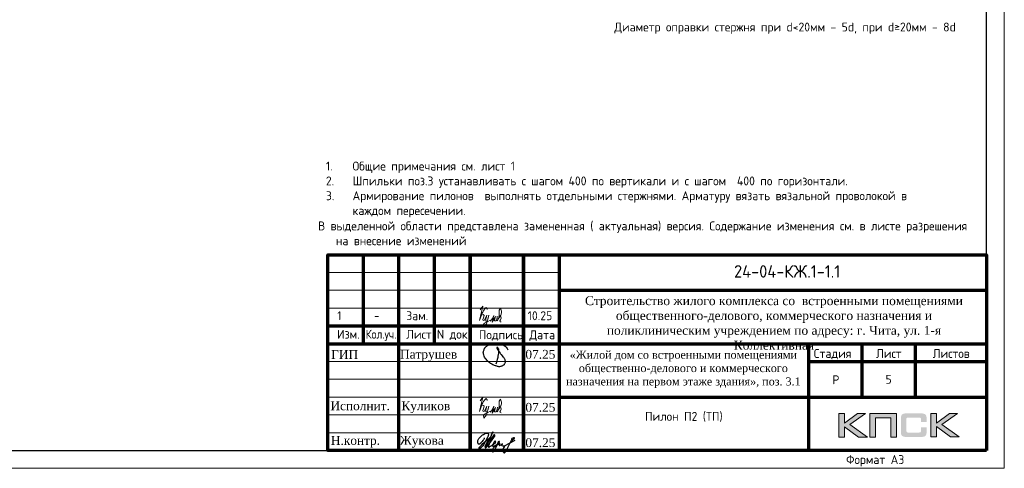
# Model space of a CAD drawing. Header units: millimetres. Extents: x 349531 to 1063351, y -131924 to 96186.
# Tile 154 of 230: x 697680 to 725333, y -65812 to -53209. Entities that reach past the tile are written whole.
import ezdxf
from ezdxf.enums import TextEntityAlignment as Align

# ---------------------------------------------------------------- set-up
doc = ezdxf.new("R2010")
doc.units = ezdxf.units.MM
for name, color, linetype in [('PDF7_Text', 7, 'Continuous'), ('PDF8_Text', 7, 'Continuous'), ('Рамка печать', 7, 'Continuous'), ('ТОЛСТЫЕ_ОСНОВНЫЕ', 6, 'Continuous')]:
    doc.layers.add(name, color=color, linetype=linetype)
for name, color, linetype, lineweight in [('Выноски', 20, 'Continuous', 20), ('Каркасы ригель', 3, 'Continuous', 0), ('размер', 1, 'Continuous', 25), ('Рамка', 7, 'Continuous', 70), ('Текст', 7, 'Continuous', 25), ('ТОНКИЕ', 7, 'Continuous', 9)]:
    doc.layers.add(name, color=color, linetype=linetype, lineweight=lineweight)
doc.styles.add('GOST-2.304_Type-B', font='GOST_Common.ttf')
doc.styles.add('PDF Times New Roman', font='times.ttf')
doc.styles.add('style1', font='GOST_Common.ttf', dxfattribs={"height": 500})
doc.styles.add('ГОСТ', font='GOST_Common.ttf')

# ---------------------------------------------------------------- blocks, each defined once
blk = doc.blocks.new('*U1380')
at = {"layer": 'ТОЛСТЫЕ_ОСНОВНЫЕ', "color": 6}
blk.add_lwpolyline([(20, 5), (415, 5), (415, 292), (20, 292)], close=True, dxfattribs=at)
at = {"layer": 'ТОНКИЕ'}
blk.add_lwpolyline([(0, 0), (420, 0), (420, 297), (0, 297)], close=True, dxfattribs=at)
at = {"layer": 'Текст', "style": 'style1'}
blk.add_text('Формат А3', height=2.5, dxfattribs=at).set_placement((375.57, 1.2))
blk = doc.blocks.new('11')
at = {"layer": 'Выноски'}
for p, q in [((47885, 66608), (47944, 66700)), ((47944, 66700), (47962, 66737)), ((47962, 66737), (47989, 66781)), ((47989, 66781), (48016, 66806)), ((48016, 66806), (48038, 66823)), ((48038, 66823), (48060, 66786)), ((48060, 66786), (48058, 66769))]:
    blk.add_line(p, q, dxfattribs=at)
blk.add_lwpolyline([(47863, 66761), (47937, 66865), (47843, 66458), (47885, 66564), (47905, 66616), (47954, 66628), (47979, 66606), (47957, 66539), (47937, 66487), (47947, 66458), (47991, 66470), (48051, 66611), (48041, 66569), (48023, 66505), (48023, 66448), (48065, 66448), (48090, 66529), (48110, 66608), (48043, 66369), (47972, 66275), (47954, 66344), (47991, 66389), (48078, 66431), (48142, 66470), (48154, 66441), (48204, 66512), (48246, 66606), (48209, 66455), (48204, 66418), (48295, 66574), (48265, 66463), (48265, 66455), (48312, 66453), (48342, 66529), (48347, 66584), (48337, 66465), (48349, 66453), (48401, 66569), (48443, 66616), (48461, 66678), (48466, 66727), (48436, 66811), (48399, 66754), (48399, 66618), (48389, 66549), (48374, 66507), (48416, 66564), (48441, 66576), (48451, 66524), (48433, 66482), (48419, 66453), (48424, 66428), (48458, 66421)], dxfattribs=at)
blk = doc.blocks.new('яяя')
at = {"lineweight": 30}
for points in [[(345424, 110432), (345425, 110410), (345424, 110397), (345417, 110379), (345406, 110350), (345390, 110319), (345357, 110275), (345310, 110221), (345265, 110176), (345198, 110110), (345161, 110077), (345133, 110066), (345116, 110066), (345102, 110075), (345090, 110091), (345082, 110115), (345074, 110146), (345066, 110182), (345064, 110206), (345067, 110234), (345077, 110278), (345095, 110320), (345114, 110361), (345134, 110395), (345159, 110428), (345195, 110469), (345228, 110506), (345284, 110560), (345331, 110595), (345379, 110625), (345435, 110648), (345486, 110670), (345532, 110686), (345573, 110696), (345605, 110698), (345621, 110695), (345635, 110687), (345648, 110671), (345656, 110649), (345659, 110625), (345659, 110583), (345656, 110553), (345647, 110523), (345635, 110489), (345387, 110033), (345349, 109985), (345311, 109948), (345247, 109889), (345209, 109858), (345192, 109844), (345180, 109837), (345157, 109833), (345150, 109835), (345140, 109842), (345135, 109856), (345138, 109881), (345148, 109892), (345183, 109930), (345267, 110024), (345343, 110105), (345455, 110213), (345617, 110343), (345775, 110456), (345811, 110526), (345838, 110607), (345890, 110740), (345902, 110771), (345698, 110295), (345672, 110226), (345626, 110132), (345572, 110032), (345518, 109953), (345481, 109918), (345497, 110001), (345567, 110147), (345655, 110301), (345760, 110442)], [(345481, 109918), (345476, 109896), (345475, 109874), (345485, 109861), (345506, 109866), (345539, 109891), (345632, 109983), (345968, 110450), (346022, 110527), (346029, 110560), (346027, 110579), (346026, 110590), (346010, 110605), (345993, 110609), (345975, 110601), (345962, 110584), (345954, 110562), (345857, 110421), (345783, 110292), (345741, 110183), (345701, 110079), (345665, 109985), (345660, 109952), (345666, 109929), (345669, 109915), (345682, 109910), (345702, 109914), (345735, 109941), (345846, 110007), (346065, 110160), (346075, 110193), (346070, 110217), (346066, 110236), (346052, 110241), (346030, 110241), (346007, 110228), (345978, 110203), (345960, 110164), (345892, 110010), (345895, 109986), (345904, 109966), (345925, 109964), (345969, 109968), (346045, 110000), (346218, 110114), (346261, 110154), (346280, 110184), (346282, 110210), (346278, 110225), (346263, 110229), (346241, 110222), (346220, 110198), (346162, 110049), (345989, 109904), (345932, 109849), (345906, 109805), (345891, 109739), (345890, 109690), (345899, 109652), (345924, 109647), (345956, 109655), (345980, 109674), (346058, 109838), (346158, 110046), (346261, 110098), (346314, 110120), (346292, 110079), (346269, 110036), (346261, 110008), (346267, 109998), (346293, 109998), (346363, 110039), (346445, 110095), (346421, 110068), (346414, 110040), (346407, 110011), (346416, 109990), (346466, 109972), (346509, 109977), (346574, 109984), (347172, 110293)], [(346586, 109971), (346543, 109917), (346509, 109873), (346489, 109825), (346475, 109767), (346472, 109710), (346478, 109675), (346485, 109641), (346501, 109621), (346517, 109602), (346542, 109589), (346568, 109592), (346605, 109620), (346680, 109731), (346736, 109842), (346865, 110115), (346962, 110290), (346969, 110318), (346979, 110360), (347013, 110403), (347056, 110434), (347091, 110450), (347109, 110450), (347121, 110434), (347115, 110405), (347072, 110355), (347012, 110307), (346924, 110222)]]:
    blk.add_lwpolyline(points, dxfattribs=at)
blk = doc.blocks.new('Патрушев')
at = {"color": 5, "lineweight": 25}
blk.add_lwpolyline([(58.5, -35.1), (59.7, -32), (60.2, -29.8), (60.5, -28.8), (60.8, -27.6), (61.1, -26.3), (61.4, -24.7), (61.6, -23), (61.8, -21.6), (61.8, -20.5), (61.7, -19.5), (61.5, -18.6), (61.3, -17.9), (61, -17.3), (60.6, -16.9), (60.5, -16.7), (60.4, -16.6), (60.3, -16.5), (60, -16.4), (59.7, -16.4), (59.6, -16.4), (59.4, -16.5), (59.3, -16.7), (59.3, -17), (59.4, -17.1), (61.8, -21), (63.1, -22.9), (63.7, -23.6), (64.5, -24.6), (65.5, -25.9), (66.4, -27.1), (66.9, -27.7), (67.4, -28.4), (67.7, -28.9), (68, -29.5), (68.4, -30.4), (68.7, -31), (68.8, -31.7), (68.9, -32.2), (68.9, -32.7), (68.9, -33.3), (68.8, -33.8), (68.6, -34.6), (68.3, -35.2), (67.9, -35.7), (67.6, -36.2), (66.9, -36.8), (66.4, -37.1), (65.9, -37.5), (65.3, -37.9), (64.8, -38.1), (64.1, -38.3), (63.6, -38.4), (62.5, -38.5), (61.6, -38.5), (60.9, -38.4), (60.1, -38.3), (59.3, -38), (58.4, -37.7), (57.7, -37.5), (56.6, -37.3), (55.9, -36.9), (54.9, -36.3), (53.8, -35.7), (53.1, -35.2), (52.2, -34.7), (51.3, -34.1), (50.1, -33.3), (49.1, -32.3), (48, -31.1), (47.1, -29.9), (46.1, -28.7), (45.2, -27.6), (44.7, -26.5), (44.3, -25.1), (44, -24.3), (44, -23.3), (43.9, -22.5), (44, -21.5), (44.2, -20.6), (44.5, -20), (44.7, -19.1), (45, -18.2), (45.5, -17.4), (45.8, -16.9), (46.4, -16.1), (47, -15.5), (47.8, -14.8), (48.6, -14.3), (49.4, -13.8), (50.5, -13.3), (51.6, -12.9), (52.7, -12.5), (54.2, -12.1), (55.4, -11.9), (56.9, -11.8), (58.3, -11.8), (59.6, -11.9), (61, -12.1), (62.7, -12.4), (64.5, -12.9), (66.2, -13.6), (67.6, -14.3), (68.9, -15.1), (70, -16.3), (71.1, -17.5), (71.7, -18.3), (72.3, -19.3)], dxfattribs=at)
blk = doc.blocks.new('штамп кж1.1')
at = {"layer": 'Рамка печать', "lineweight": 20}
h = blk.add_hatch(color=0, dxfattribs=at)
h.paths.add_polyline_path([(419458, -85094), (419234, -85094), (418867, -85370), (418867, -85094), (418712, -85094), (418712, -85757), (418867, -85757), (418867, -85466), (419264, -85757), (419512, -85757), (419019, -85406)])
h.paths.add_polyline_path([(419737, -85219), (420175, -85219), (420175, -85757), (420329, -85757), (420329, -85094), (420165, -85094), (419583, -85094), (419583, -85251), (419583, -85757), (419737, -85757)])
h.paths.add_polyline_path([(421451, -85091), (421295, -85091), (421295, -85754), (421451, -85754), (421451, -85462), (421847, -85754), (422095, -85754), (421602, -85403), (422041, -85091), (421818, -85091), (421451, -85367)])
blk.add_hatch(color=204, dxfattribs=at).paths.add_polyline_path([(421166, -85165), (421164, -85157), (421161, -85151), (421158, -85145), (421154, -85139), (421151, -85134), (421147, -85129), (421143, -85124), (421139, -85120), (421133, -85117), (421128, -85113), (421122, -85109), (421115, -85107), (421108, -85104), (421100, -85101), (421093, -85099), (421075, -85096), (421056, -85093), (421035, -85092), (421012, -85091), (420617, -85091), (420594, -85092), (420573, -85093), (420553, -85096), (420536, -85099), (420528, -85102), (420521, -85104), (420514, -85107), (420508, -85110), (420502, -85113), (420496, -85117), (420491, -85120), (420486, -85124), (420482, -85129), (420478, -85134), (420474, -85139), (420471, -85145), (420468, -85151), (420466, -85158), (420463, -85165), (420461, -85172), (420457, -85188), (420455, -85206), (420453, -85226), (420453, -85248), (420453, -85596), (420453, -85618), (420455, -85638), (420457, -85656), (420461, -85673), (420463, -85680), (420466, -85687), (420468, -85694), (420471, -85700), (420474, -85705), (420478, -85711), (420482, -85716), (420486, -85720), (420491, -85725), (420496, -85728), (420502, -85731), (420508, -85735), (420514, -85738), (420521, -85740), (420528, -85743), (420536, -85745), (420553, -85749), (420573, -85751), (420594, -85753), (420617, -85754), (421012, -85754), (421035, -85753), (421056, -85752), (421075, -85749), (421092, -85746), (421100, -85743), (421108, -85741), (421115, -85738), (421122, -85735), (421128, -85732), (421133, -85728), (421139, -85725), (421143, -85720), (421147, -85716), (421151, -85711), (421154, -85706), (421158, -85700), (421161, -85694), (421164, -85688), (421166, -85680), (421169, -85673), (421172, -85656), (421175, -85639), (421176, -85618), (421177, -85596), (421177, -85487), (421022, -85487), (421022, -85576), (421022, -85582), (421021, -85588), (421020, -85594), (421019, -85599), (421017, -85604), (421015, -85608), (421012, -85612), (421008, -85616), (421005, -85619), (421001, -85622), (420996, -85624), (420991, -85626), (420987, -85627), (420981, -85628), (420974, -85628), (420968, -85629), (420649, -85629), (420644, -85628), (420639, -85628), (420635, -85626), (420631, -85624), (420627, -85621), (420624, -85618), (420620, -85615), (420617, -85611), (420615, -85607), (420613, -85603), (420611, -85598), (420609, -85593), (420607, -85584), (420607, -85574), (420607, -85256), (420607, -85250), (420607, -85245), (420609, -85240), (420610, -85235), (420611, -85231), (420613, -85228), (420616, -85225), (420619, -85221), (420622, -85218), (420626, -85216), (420630, -85214), (420634, -85212), (420639, -85211), (420643, -85210), (420649, -85210), (420654, -85210), (420968, -85210), (420974, -85210), (420981, -85210), (420986, -85212), (420991, -85213), (420996, -85215), (421000, -85217), (421004, -85220), (421008, -85223), (421011, -85227), (421014, -85231), (421017, -85235), (421019, -85240), (421020, -85245), (421021, -85250), (421022, -85257), (421022, -85263), (421022, -85336), (421177, -85336), (421177, -85248), (421176, -85226), (421175, -85206), (421172, -85188), (421168, -85172)])
at = {"layer": 'Рамка', "color": 7}
for p, q in [((405358, -83134), (405358, -80634)), ((407358, -83134), (407358, -80634)), ((410858, -81634), (422858, -81634)), ((404358, -82634), (410858, -82634)), ((404358, -83134), (422858, -83134)), ((419358, -83134), (419358, -84634)), ((420858, -83134), (420858, -84634)), ((417858, -83634), (422858, -83634)), ((417858, -83634), (422858, -83634)), ((410858, -84634), (422858, -84634))]:
    blk.add_line(p, q, dxfattribs=at)
at = {"layer": 'Рамка'}
for p, q in [((406358, -86134), (406358, -80634)), ((408358, -86134), (408358, -80634)), ((408358, -80634), (408358, -86134)), ((409858, -80634), (409858, -86134)), ((409858, -86134), (409858, -80634)), ((410858, -80634), (410858, -86134)), ((417858, -83134), (417858, -86134))]:
    blk.add_line(p, q, dxfattribs=at)
at = {"layer": 'Рамка', "color": 7, "lineweight": 15}
for p, q in [((404358, -81134), (410858, -81134)), ((404358, -81634), (410858, -81634)), ((404358, -82134), (410858, -82134)), ((404358, -83634), (410858, -83634)), ((404358, -84134), (410858, -84134)), ((404358, -84634), (410858, -84634)), ((404358, -85134), (410858, -85134)), ((404358, -85634), (410858, -85634))]:
    blk.add_line(p, q, dxfattribs=at)
at = {"layer": 'Рамка'}
blk.add_lwpolyline([(422858, -86134), (404358, -86134), (404358, -80634), (422858, -80634)], close=True, dxfattribs=at)
at = {"layer": 'Рамка печать', "color": 0, "lineweight": 20}
for points in [[(418712, -85757), (418712, -85094), (418867, -85094), (418867, -85370), (419234, -85094), (419458, -85094), (419019, -85406), (419512, -85757), (419264, -85757), (418867, -85466), (418867, -85757), (418712, -85757)], [(419737, -85757), (419737, -85219), (420175, -85219), (420175, -85757), (420329, -85757), (420329, -85094), (420165, -85094), (419583, -85094), (419583, -85251), (419583, -85757), (419737, -85757)], [(421295, -85754), (421295, -85091), (421451, -85091), (421451, -85367), (421818, -85091), (422041, -85091), (421602, -85403), (422095, -85754), (421847, -85754), (421451, -85462), (421451, -85754), (421295, -85754)]]:
    blk.add_lwpolyline(points, close=True, dxfattribs=at)
at = {"color": 5, "xscale": 24.5, "yscale": 24.5, "zscale": 24.5}
blk.add_blockref('Патрушев', (407651, -82836), dxfattribs=at)
at = {"color": 2, "lineweight": 60, "xscale": 0.5, "yscale": 0.5, "zscale": 0.5}
blk.add_blockref('яяя', (236038, -140993), dxfattribs=at)
at = {"layer": 'Выноски', "color": 0}
blk.add_blockref('11', (360773, -151499), dxfattribs=at)
at = {"layer": 'PDF7_Text', "char_height": 248, "attachment_point": 7, "style": 'PDF Times New Roman'}
for s, insert in [('07.25', (409908, -83561)), ('Патрушев', (406387, -83634)), ('07.25', (409908, -85050)), ('07.25', (409908, -86042)), ('Жукова', (406381, -86056))]:
    blk.add_mtext(s, dxfattribs=dict(at, insert=insert))
at = {"layer": 'PDF7_Text', "insert": (406426, -85084), "char_height": 247.95, "attachment_point": 7, "style": 'PDF Times New Roman'}
blk.add_mtext_dynamic_manual_height_columns('{\\C256;Куликов}', width=2000, gutter_width=1250, heights=[0], dxfattribs=at)
at = {"layer": 'PDF8_Text', "char_height": 248, "attachment_point": 7, "style": 'PDF Times New Roman'}
for s, insert in [('ГИП', (404451, -83561)), ('Исполнит.', (404432, -85007)), ('Н.контр.', (404445, -86056))]:
    blk.add_mtext(s, dxfattribs=dict(at, insert=insert))
at = {"layer": 'Текст', "color": 7, "style": 'ГОСТ'}
blk.add_text('24-04-КЖ.1-1.1', height=350, dxfattribs=at).set_placement((417259, -81103), align=Align.MIDDLE_CENTER)
for s, p in [('Изм.', (404622, -82993)), ('Лист', (406561, -82996)), ('N док.', (407423, -82993)), ('Подпись', (408601, -83008)), ('Дата', (410023, -83008)), ('Стадия', (418009, -83534)), ('Лист', (419758, -83534)), ('Листов', (421350, -83534)), ('Р', (418530, -84272))]:
    blk.add_text(s, height=250, dxfattribs=at).set_placement(p)
at = {"layer": 'Текст', "color": 7, "style": 'ГОСТ', "width": 0.9}
blk.add_text('Кол.уч.', height=250, dxfattribs=at).set_placement((405423, -82992))
at = {"layer": 'Текст', "color": 7, "attachment_point": 1, "style": 'ГОСТ'}
for s, width, heights, insert, char_height in [('\\pxqc;{\\fTimes New Roman|b0|i0|c204|p18;\\C256;Строительство жилого комплекса со  встроенными помещениями общественного-делового, коммерческого назначения и поликлиническим учреждением по адресу: г. Чита, ул. 1-я Коллективная}', 11543.07, [0], (411117, -81801), 250), ('\\pxqc;{\\fTimes New Roman|b0|i0|c204|p18;\\C256;«Жилой дом со встроенными помещениями общественно-делового и коммерческого назначения на первом этаже здания», поз. 3.1\\P}', 7000, [1500], (410844, -83331), 225)]:
    blk.add_mtext_dynamic_manual_height_columns(s, width=width, gutter_width=12.5, heights=heights, dxfattribs=dict(at, insert=insert, char_height=char_height))
blk = doc.blocks.new('*T699')
at = {"layer": 'Каркасы ригель', "color": 0, "linetype": 'ByBlock', "lineweight": -2, "transparency": 16777216}
for p, q in [((0, 0), (1500, 0)), ((0, -1000), (1500, -1000))]:
    blk.add_line(p, q, dxfattribs=at)
at = {"layer": 'Каркасы ригель', "color": 0, "linetype": 'ByBlock', "lineweight": 50, "transparency": 16777216}
for p, q in [((0, 0), (0, -1000)), ((1500, 0), (1500, -1000))]:
    blk.add_line(p, q, dxfattribs=at)
at = {"layer": 'Каркасы ригель', "color": 0, "linetype": 'Continuous', "lineweight": 0, "transparency": 16777216, "insert": (750, -500), "char_height": 250, "width": 1000, "attachment_point": 5, "style": 'ГОСТ'}
blk.add_mtext('5', dxfattribs=at)

msp = doc.modelspace()

# ---------------------------------------------------------------- block references
at = {"xscale": 100, "yscale": 100, "zscale": 100}
msp.add_blockref('*U1380', (683333.2, -65811.7), dxfattribs=at)
msp.add_blockref('*T699', (721333.2, -62811.7))
at = {"layer": 'Выноски', "color": 0}
msp.add_blockref('11', (662747.6, -128121.7), dxfattribs=at)
at = {"layer": 'размер'}
msp.add_blockref('штамп кж1.1', (301974.9, 20822.5), dxfattribs=at)

# ---------------------------------------------------------------- texts
at = {"ltscale": 100, "char_height": 250, "width": 17398.124, "attachment_point": 1, "style": 'GOST-2.304_Type-B'}
for s, insert in [(' Диаметр оправки стержня при d<20мм - 5d, при d≥20мм - 8d', (714229.8, -53290.6)), ('\\pxi-3,l3,t3,20;1.^IОбщие примечания см. лист 1\\P2.^IШпильки поз.3 устанавливать с шагом 400 по вертикали и с шагом  400 по горизонтали.\\P3.^IАрмирование пилонов  выполнять отдельными стержнями. Арматуру вязать вязальной проволокой в каждом пересечении.', (706279.2, -57196.6))]:
    msp.add_mtext(s, dxfattribs=dict(at, insert=insert))
at = {"layer": 'Выноски', "color": 240, "true_color": 0xed1f24, "insert": (706058.9, -58878.1), "char_height": 250, "width": 18219.66, "attachment_point": 1, "style": 'ГОСТ'}
msp.add_mtext('\\pxi-2,l2,sm1;В выделенной области представлена замененная ( актуальная) версия. Содержание изменения см. в листе разрешения на внесение изменений', dxfattribs=at)
at = {"layer": 'Текст', "color": 7, "style": 'ГОСТ'}
for s, p in [('1', (706596.6, -61648.1)), ('1', (706596.6, -61648.1)), ('Зам.', (708535.5, -61650.8)), ('Зам.', (708535.5, -61650.8)), ('10.25', (711947.7, -61650.8))]:
    msp.add_text(s, height=250, dxfattribs=at).set_placement(p)
at = {"layer": 'Текст', "color": 7, "style": 'ГОСТ', "width": 0.9}
msp.add_text('-', height=250, dxfattribs=at).set_placement((707635.3, -61646.7))
msp.add_text('-', height=250, dxfattribs=at).set_placement((707635.3, -61646.7))
at = {"layer": 'Текст', "color": 7, "insert": (712833.2, -63811.7), "char_height": 250, "attachment_point": 1, "style": 'ГОСТ'}
msp.add_mtext_dynamic_manual_height_columns('\\pxqc;{\\C256;\\PПилон П2 (ТП) }', width=7000, gutter_width=12.5, heights=[1500], dxfattribs=at)

doc.saveas('drawing.dxf')
